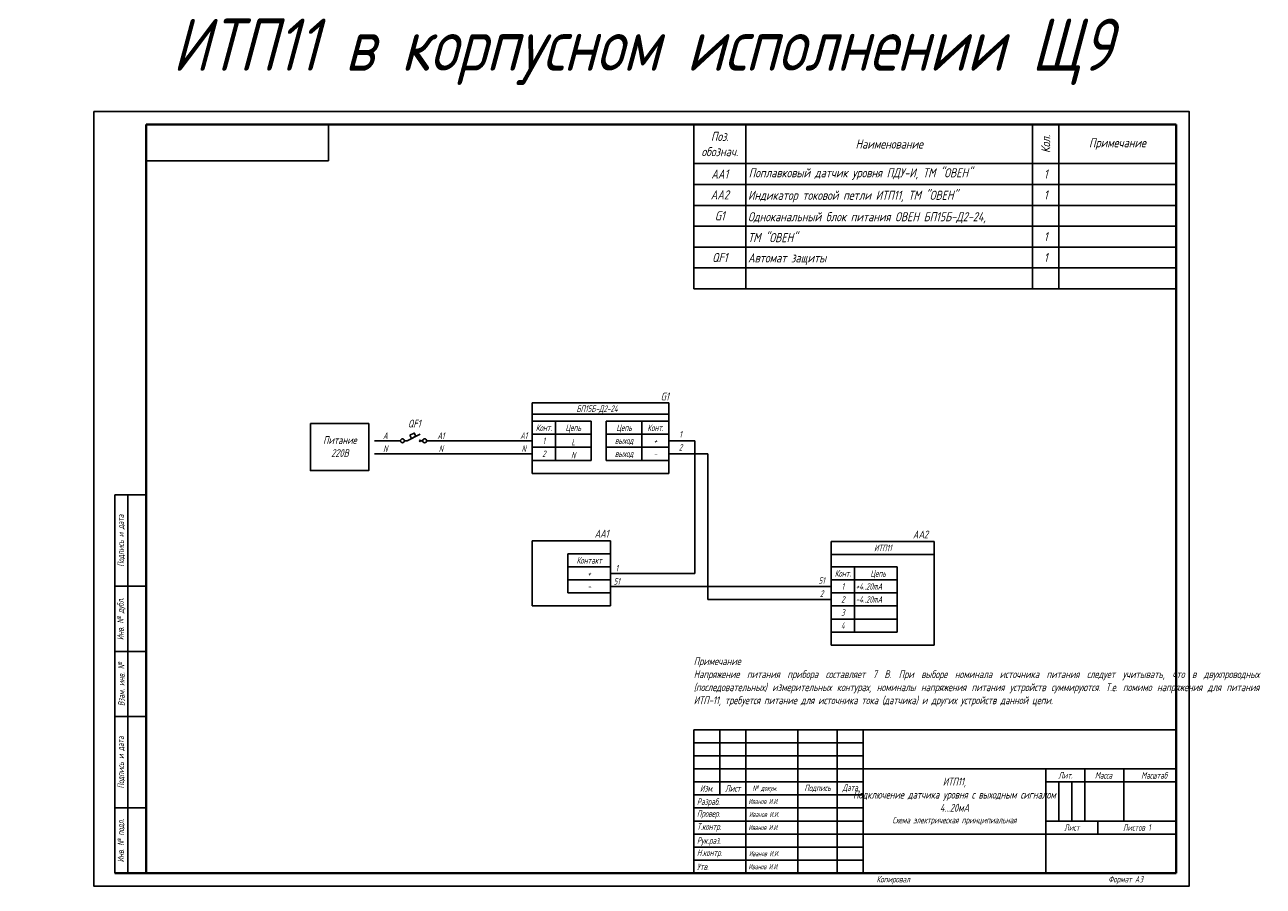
# Model space of a CAD drawing. Header units: millimetres. Extents: x 172 to 647, y 1024 to 1355.
import ezdxf
from ezdxf.enums import TextEntityAlignment as Align

# ---------------------------------------------------------------- set-up
doc = ezdxf.new("R2010")
doc.units = ezdxf.units.MM
doc.styles.add('gost2304', font='Gost.shx', dxfattribs={"width": 0.8, "oblique": 15, "height": 2.5})
doc.styles.add('ДЛЯ текста', font='Gost.shx', dxfattribs={"oblique": 15, "height": 3.5})

msp = doc.modelspace()

# ---------------------------------------------------------------- linework, layer by layer
at = {"color": 0}
for p, q in [((198.69, 1024.45), (198.69, 1321.45)), ((198.69, 1024.45), (198.69, 1321.45)), ((288.69, 1302.45), (288.69, 1316.45)), ((288.69, 1302.45), (288.69, 1316.45)), ((218.69, 1302.45), (288.69, 1302.45)), ((218.69, 1302.45), (288.69, 1302.45)), ((218.69, 1302.45), (288.69, 1302.45)), ((218.69, 1302.45), (288.69, 1302.45)), ((369.71, 1202.7), (374.71, 1202.7)), ((414.8, 1202.7), (409.8, 1202.7)), ((318.76, 1195.2), (323.76, 1197.7)), ((369.71, 1197.7), (374.71, 1197.7)), ((414.8, 1197.7), (409.8, 1197.7)), ((317.76, 1195.2), (318.76, 1195.2)), ((323.37, 1195.59), (324.15, 1194.81)), ((323.37, 1194.81), (324.15, 1195.59)), ((324.76, 1195.2), (323.76, 1195.2)), ((206.69, 1174.45), (206.69, 1029.45)), ((206.69, 1174.45), (218.69, 1174.45)), ((211.69, 1174.45), (211.69, 1029.45)), ((484.37, 1146.87), (489.37, 1146.87)), ((484.37, 1141.87), (489.37, 1141.87)), ((206.69, 1139.45), (218.69, 1139.45)), ((484.37, 1136.87), (489.37, 1136.87)), ((206.69, 1114.45), (218.69, 1114.45)), ((206.69, 1089.45), (218.69, 1089.45)), ((428.69, 1084.45), (428.69, 1029.45)), ((428.69, 1084.45), (613.69, 1084.45)), ((428.69, 1084.45), (428.69, 1029.45)), ((438.69, 1084.45), (438.69, 1059.45)), ((438.69, 1084.45), (438.69, 1059.45)), ((448.69, 1084.45), (448.69, 1029.45)), ((468.69, 1084.45), (468.69, 1029.45)), ((483.69, 1084.45), (483.69, 1029.45)), ((493.69, 1084.45), (493.69, 1029.45)), ((428.69, 1079.45), (493.69, 1079.45)), ((428.69, 1074.45), (493.69, 1074.45)), ((428.69, 1069.45), (493.69, 1069.45)), ((493.69, 1069.45), (613.69, 1069.45)), ((563.69, 1069.45), (563.69, 1029.45)), ((578.69, 1069.45), (578.69, 1049.45)), ((593.69, 1069.45), (593.69, 1049.45)), ((428.69, 1064.45), (493.69, 1064.45)), ((563.69, 1064.45), (613.69, 1064.45)), ((568.69, 1064.45), (568.69, 1049.45)), ((573.69, 1064.45), (573.69, 1049.45)), ((428.69, 1059.45), (493.69, 1059.45)), ((206.69, 1054.45), (218.69, 1054.45)), ((428.69, 1054.45), (493.69, 1054.45)), ((428.69, 1049.45), (493.69, 1049.45)), ((563.69, 1049.45), (613.69, 1049.45)), ((583.69, 1049.45), (583.69, 1044.45)), ((428.69, 1044.45), (493.69, 1044.45)), ((493.69, 1044.45), (613.69, 1044.45)), ((428.69, 1039.45), (493.69, 1039.45)), ((428.69, 1039.45), (493.69, 1039.45)), ((428.69, 1034.45), (493.69, 1034.45)), ((428.69, 1034.45), (493.69, 1034.45)), ((428.69, 1029.45), (613.69, 1029.45)), ((428.69, 1029.45), (613.69, 1029.45))]:
    msp.add_line(p, q, dxfattribs=at)
at = {"color": 0, "lineweight": 40}
for p, q in [((218.69, 1316.45), (218.69, 1029.45)), ((613.69, 1316.45), (218.69, 1316.45)), ((218.69, 1316.45), (218.69, 1029.45)), ((613.69, 1316.45), (613.69, 1029.45)), ((613.69, 1029.45), (206.69, 1029.45))]:
    msp.add_line(p, q, dxfattribs=at)
at = {"color": 0, "ltscale": 100}
for p, q in [((434.69, 1316.45), (428.69, 1316.45)), ((440.69, 1316.45), (434.69, 1316.45)), ((448.69, 1316.45), (440.69, 1316.45)), ((518.69, 1316.45), (448.69, 1316.45)), ((558.69, 1316.45), (448.69, 1316.45)), ((581.69, 1316.45), (518.69, 1316.45)), ((568.69, 1316.45), (558.69, 1316.45)), ((558.69, 1316.45), (558.69, 1253.45)), ((613.69, 1316.45), (568.69, 1316.45)), ((568.69, 1316.45), (568.69, 1253.45)), ((591.69, 1316.45), (581.69, 1316.45)), ((613.69, 1316.45), (591.69, 1316.45)), ((613.69, 1316.45), (613.69, 1301.45)), ((366.74, 1202.7), (366.74, 1209.8)), ((366.74, 1209.8), (419.17, 1209.8)), ((419.17, 1209.8), (419.17, 1202.7)), ((389.32, 1202.7), (389.32, 1187.7)), ((316.26, 1195.2), (306.26, 1195.2)), ((481.4, 1146.87), (481.4, 1156.58)), ((520.91, 1156.58), (481.4, 1156.58))]:
    msp.add_line(p, q, dxfattribs=at)
at = {"color": 7}
for p, q in [((428.69, 1253.45), (428.69, 1316.45)), ((428.69, 1316.45), (613.69, 1316.45)), ((448.69, 1253.45), (448.69, 1316.45)), ((428.69, 1301.45), (613.69, 1301.45)), ((428.69, 1293.45), (613.69, 1293.45)), ((428.69, 1285.45), (613.69, 1285.45)), ((428.69, 1277.45), (613.69, 1277.45)), ((428.69, 1269.45), (613.69, 1269.45)), ((428.69, 1269.45), (613.69, 1269.45)), ((428.69, 1261.45), (613.69, 1261.45)), ((428.69, 1261.45), (613.69, 1261.45)), ((428.69, 1253.45), (613.69, 1253.45)), ((428.69, 1253.45), (613.69, 1253.45)), ((428.69, 1084.45), (613.69, 1084.45))]:
    msp.add_line(p, q, dxfattribs=at)
at = {"color": 0, "ltscale": 0.05}
for p, q in [((419.17, 1205.45), (366.74, 1205.45)), ((389.32, 1202.7), (375.71, 1202.7)), ((395.19, 1202.7), (408.8, 1202.7)), ((395.19, 1187.7), (395.19, 1202.7)), ((375.71, 1197.7), (389.32, 1197.7)), ((408.8, 1197.7), (395.19, 1197.7)), ((375.71, 1192.7), (389.32, 1192.7)), ((408.8, 1192.7), (395.19, 1192.7)), ((375.71, 1187.7), (389.32, 1187.7)), ((375.71, 1187.7), (389.32, 1187.7)), ((408.8, 1187.7), (395.19, 1187.7)), ((408.8, 1187.7), (395.19, 1187.7)), ((380.48, 1151.87), (396.74, 1151.87)), ((380.48, 1136.87), (380.48, 1151.87)), ((520.91, 1151.61), (481.4, 1151.61)), ((396.74, 1146.87), (380.48, 1146.87)), ((506.72, 1146.87), (490.37, 1146.87)), ((396.74, 1141.87), (380.48, 1141.87)), ((490.37, 1141.87), (506.72, 1141.87)), ((490.37, 1141.87), (506.72, 1141.87)), ((490.37, 1141.87), (506.72, 1141.87)), ((396.74, 1136.87), (380.48, 1136.87)), ((396.74, 1136.87), (380.48, 1136.87)), ((490.37, 1136.87), (506.72, 1136.87)), ((490.37, 1136.87), (506.72, 1136.87)), ((490.37, 1131.87), (506.72, 1131.87)), ((490.37, 1126.87), (506.72, 1126.87)), ((490.37, 1126.87), (506.72, 1126.87)), ((490.37, 1126.87), (506.72, 1126.87)), ((490.37, 1121.87), (506.72, 1121.87))]:
    msp.add_line(p, q, dxfattribs=at)
for p, q in [((366.74, 1195.2), (326.26, 1195.2)), ((419.17, 1195.2), (429.17, 1195.2)), ((429.17, 1195.2), (429.17, 1144.37)), ((366.74, 1190.2), (306.26, 1190.2)), ((366.74, 1187.7), (366.74, 1182.7)), ((419.17, 1190.2), (434.17, 1190.2)), ((419.17, 1182.7), (419.17, 1187.7)), ((434.17, 1190.2), (434.17, 1134.37)), ((366.74, 1182.7), (419.17, 1182.7)), ((396.74, 1156.87), (366.74, 1156.87)), ((366.74, 1156.87), (366.74, 1136.87)), ((396.74, 1151.87), (396.74, 1156.87)), ((520.91, 1156.58), (520.91, 1116.87)), ((396.74, 1151.87), (396.74, 1146.87)), ((396.74, 1146.87), (396.74, 1141.87)), ((506.72, 1146.87), (506.72, 1121.87)), ((396.74, 1144.37), (429.17, 1144.37)), ((396.74, 1141.87), (396.74, 1136.87)), ((366.74, 1136.87), (366.74, 1131.87)), ((407.04, 1139.37), (396.74, 1139.37)), ((396.74, 1131.87), (396.74, 1136.87)), ((407.04, 1139.37), (481.4, 1139.37)), ((366.74, 1131.87), (396.74, 1131.87)), ((481.4, 1134.37), (434.17, 1134.37)), ((481.4, 1126.87), (481.4, 1121.87)), ((481.4, 1121.87), (481.4, 1116.87)), ((520.91, 1116.87), (481.4, 1116.87))]:
    msp.add_line(p, q)
at = {"color": 0}
msp.add_lwpolyline([(198.69, 1321.45), (618.69, 1321.45), (618.69, 1024.45), (198.69, 1024.45)], close=True, dxfattribs=at)
at = {"color": 0, "ltscale": 100}
msp.add_lwpolyline([(281.71, 1201.81), (304.1, 1201.81), (304.1, 1183.76), (281.71, 1183.76)], close=True, dxfattribs=at)
at = {"color": 0, "ltscale": 0.05}
for points in [[(366.74, 1197.7), (375.71, 1197.7), (375.71, 1202.7), (366.74, 1202.7)], [(419.17, 1197.7), (408.8, 1197.7), (408.8, 1202.7), (419.17, 1202.7)], [(366.74, 1192.7), (375.71, 1192.7), (375.71, 1197.7), (366.74, 1197.7)], [(419.17, 1192.7), (408.8, 1192.7), (408.8, 1197.7), (419.17, 1197.7)], [(366.74, 1187.7), (375.71, 1187.7), (375.71, 1192.7), (366.74, 1192.7)], [(419.17, 1187.7), (408.8, 1187.7), (408.8, 1192.7), (419.17, 1192.7)], [(481.4, 1141.87), (490.37, 1141.87), (490.37, 1146.87), (481.4, 1146.87)], [(481.4, 1136.87), (490.37, 1136.87), (490.37, 1141.87), (481.4, 1141.87)], [(481.4, 1131.87), (490.37, 1131.87), (490.37, 1136.87), (481.4, 1136.87)], [(481.4, 1126.87), (490.37, 1126.87), (490.37, 1131.87), (481.4, 1131.87)], [(481.4, 1121.87), (490.37, 1121.87), (490.37, 1126.87), (481.4, 1126.87)]]:
    msp.add_lwpolyline(points, close=True, dxfattribs=at)
at = {"color": 0, "ltscale": 0.008}
msp.add_lwpolyline([(319.84, 1197.33), (321.54, 1198.18), (322.17, 1196.91), (320.48, 1196.06)], close=True, dxfattribs=at)
at = {"color": 0}
for centre in [(317.01, 1195.2), (325.51, 1195.2)]:
    msp.add_circle(centre, 0.75, dxfattribs=at)

# ---------------------------------------------------------------- texts
at = {"color": 0, "style": 'gost2304', "oblique": 15, "width": 0.8}
for s, p in [('БП15Б-Д2-24', (391.64, 1207.51)), ('A', (310.43, 1197.16)), ('A1', (331.76, 1197.16)), ('A1', (363.51, 1197.16)), ('Конт.', (371.23, 1200.2)), ('Цепь', (382.51, 1200.2)), ('Цепь', (402, 1200.2)), ('Конт.', (413.99, 1200.2)), ('N', (310.43, 1192.16)), ('N', (331.76, 1192.16)), ('N', (363.51, 1192.16)), ('1', (371.23, 1195.2)), ('L', (382.51, 1194.7)), ('выход', (402, 1195.27)), ('+', (413.99, 1195.2)), ('2', (371.23, 1190.2)), ('N', (382.51, 1189.7)), ('выход', (402, 1190.27)), ('-', (413.99, 1190.2)), ('ИТП11', (501.25, 1154.11)), ('1', (399.19, 1146.33)), ('1', (399.19, 1146.33)), ('1', (399.19, 1146.33)), ('Конт.', (485.89, 1144.37)), ('Цепь', (499.44, 1144.37)), ('51', (399.19, 1141.33)), ('51', (477.77, 1141.61)), ('1', (485.89, 1139.37)), ('2', (477.77, 1136.61)), ('2', (485.89, 1134.37)), ('3', (485.89, 1129.37)), ('4', (485.89, 1124.37))]:
    msp.add_text(s, height=2.5, dxfattribs=at).set_placement(p, align=Align.MIDDLE_CENTER)
for s, p in [('+4..20mA', (490.84, 1139.37)), ('-4..20mA', (490.84, 1134.37))]:
    msp.add_text(s, height=2.5, dxfattribs=at).set_placement(p, align=Align.MIDDLE_LEFT)
at = {"color": 7, "linetype": 'Continuous'}
for s, insert, char_height, width, attachment_point, style in [('{\\C256;ИТП11 в корпусном исполнении Щ9}', (409, 1344.31), 20, 591.4747, 5, 'ДЛЯ текста'), ('\\A1;Поз.\\Pобознач.', (438.69, 1308.95), 3.5, 20, 5, 'ДЛЯ текста'), ('\\A1;Наименование', (503.69, 1308.95), 3.5, 110, 5, 'ДЛЯ текста'), ('\\A1;Примечание', (591.19, 1308.95), 3.5, 45, 5, 'ДЛЯ текста'), ('\\A1;AA1', (438.69, 1297.45), 3.5, 20, 5, 'ДЛЯ текста'), ('\\A1;1', (563.69, 1297.45), 3.5, 10, 5, 'ДЛЯ текста'), ('\\A1;AA2', (438.69, 1289.45), 3.5, 20, 5, 'ДЛЯ текста'), ('{\\C0;Индикатор токовой петли ИТП11, ТМ "ОВЕН"}', (449.52, 1288.83), 3.5, 109.1744, 4, 'ДЛЯ текста'), ('\\A1;1', (563.69, 1289.45), 3.5, 10, 5, 'ДЛЯ текста'), ('\\A1;1', (563.69, 1289.45), 3.5, 10, 5, 'ДЛЯ текста'), ('\\A1;G1', (438.69, 1281.45), 3.5, 20, 5, 'ДЛЯ текста'), ('\\A1;1', (563.69, 1273.45), 3.5, 10, 5, 'ДЛЯ текста'), ('\\A1;QF1', (438.69, 1265.45), 3.5, 20, 5, 'ДЛЯ текста'), ('{\\C0;Автомат защиты}', (449.52, 1264.83), 3.5, 109.1744, 4, 'ДЛЯ текста'), ('\\A1;1', (563.69, 1265.45), 3.5, 10, 5, 'ДЛЯ текста'), ('\\A1;1', (563.69, 1265.45), 3.5, 10, 5, 'ДЛЯ текста'), ('\\A1;Контакт', (388.61, 1149.37), 2.5, 16.2595, 5, 'gost2304'), ('\\A1;+', (388.61, 1144.37), 2.5, 16.2595, 5, 'gost2304'), ('\\A1;-', (388.61, 1139.37), 2.5, 16.2595, 5, 'gost2304')]:
    msp.add_mtext(s, dxfattribs=dict(at, insert=insert, char_height=char_height, width=width, attachment_point=attachment_point, style=style))
at = {"color": 7, "linetype": 'Continuous', "insert": (563.69, 1308.95), "char_height": 3.5, "width": 15, "attachment_point": 5, "rotation": 90, "style": 'ДЛЯ текста'}
msp.add_mtext('\\A1;Кол.', dxfattribs=at)
at = {"color": 7, "linetype": 'Continuous', "char_height": 3.5, "style": 'ДЛЯ текста'}
for s, insert, width, attachment_point, line_spacing_factor in [('\\pxql;{\\C0;Поплавковый датчик уровня ПДУ-И, ТМ "ОВЕН"}', (504.24, 1297.45), 108.8964, 5, 1.371429), ('{\\C0;Одноканальный блок питания ОВЕН БП15Б-Д2-24,\\PТМ "ОВЕН"}', (449.52, 1277.08), 109.1744, 4, 1.37)]:
    msp.add_mtext(s, dxfattribs=dict(at, insert=insert, width=width, attachment_point=attachment_point, line_spacing_factor=line_spacing_factor))
at = {"color": 0, "style": 'gost2304'}
for s, insert, char_height, width, attachment_point in [('\\A1;Питание\\P220В', (293, 1192.98), 3, 39.9795, 5), ('1', (423.65, 1197.7), 2.5, 8.9641, 5), ('2', (423.65, 1192.7), 2.5, 8.9641, 5), ('\\pxql;{\\H1.2x;\\C256;Примечание\\P\\pqj;Напряжение питания прибора составляет 7 В. При выборе номинала источника питания следует учитывать, что в двухпроводных (последовательных) измерительных контурах, номиналы напряжения питания устройств суммируются. Т.е. помимо напряжения для питания ИТП-11, требуется питание для источника тока (датчика) и других устройств данной цепи.^I^I^I^I^I^I^I^I^I^I^I^I^I^I^I^I            }', (518.35, 1102.81), 2.5, 179.3085, 5), ('{\\H1.2x;\\C256;ИТП11,\\PПодключение датчика уровня с выходным сигналом 4...20мА\\P\\H0.83333x;Схема электрическая принципиальная}', (528.69, 1056.95), 2.5, 70, 5), ('\\pi4.8281;Лит.', (563.69, 1066.95), 2.5, 15, 4), ('\\pi3.8575;Масса ', (578.69, 1066.95), 2.5, 15, 4), ('\\pi4.2529;Масштаб', (603.15, 1066.95), 2.5, 18.918, 5), ('Изм.', (433.69, 1061.95), 2.5, 10, 5), ('Лист', (443.69, 1061.95), 2.5, 10, 5), ('{\\H0.83333x;№ докум}.', (456.02, 1061.95), 2.5, 20, 5), ('Подпись', (476.19, 1061.95), 2.5, 15, 5), ('Дата', (488.69, 1061.95), 2.5, 10, 5), (' Разраб.', (428.69, 1056.51), 2.5, 20, 4), ('Иванов И.И.', (449.69, 1056.95), 2, 25.4383, 4), (' Провер.', (428.69, 1051.95), 2.5, 20, 4), (' Т.контр.', (428.69, 1046.95), 2.5, 20, 4), ('Иванов И.И.', (449.69, 1046.95), 2, 20.2097, 4), ('{\\Q10;Лист  }', (573.77, 1046.95), 2.5, 20, 5), ('{\\Q10;Листов 1}', (598.69, 1046.95), 2.5, 30, 5), (' Рук.раз.', (428.69, 1041.6), 2.5, 20, 4), (' Н.контр.', (428.69, 1036.95), 2.5, 20, 4), ('Иванов И.И.', (449.9, 1036.95), 2, 20, 4), (' Утв.', (428.69, 1031.89), 2.5, 20, 4)]:
    msp.add_mtext(s, dxfattribs=dict(at, insert=insert, char_height=char_height, width=width, attachment_point=attachment_point))
at = {"color": 0, "char_height": 2.5, "attachment_point": 5, "rotation": 90, "style": 'gost2304'}
for s, insert, width in [('{\\Q10;Подпись и дата}', (209.19, 1156.95), 35), ('{\\Q10;Инв. № дубл.}', (209.19, 1126.95), 25), ('{\\Q10;Взам. инв. №}', (209.19, 1101.95), 25), ('{\\Q10;Подпись и дата}', (209.19, 1071.95), 35), ('\\pt24;{\\Q10;Инв. № подл.}', (209.19, 1041.95), 25)]:
    msp.add_mtext(s, dxfattribs=dict(at, insert=insert, width=width))
at = {"color": 0, "char_height": 2, "attachment_point": 4, "line_spacing_factor": 0.48, "style": 'gost2304'}
for insert, width in [((449.9, 1051.95), 20), ((449.69, 1031.95), 15.6055)]:
    msp.add_mtext('Иванов И.И.', dxfattribs=dict(at, insert=insert, width=width))
at = {"color": 0, "lineweight": 15, "char_height": 2.5, "width": 23.5385, "attachment_point": 1, "style": 'gost2304'}
for s, insert in [('Копировал', (498.81, 1028.38)), ('Формат A3', (587.69, 1028.38))]:
    msp.add_mtext(s, dxfattribs=dict(at, insert=insert))
at = {"color": 0, "style": 'gost2304', "oblique": 15, "width": 0.8, "flags": 8}
for tag, p in [('G1', (417.6, 1210.69)), ('QF1', (321.54, 1200.28)), ('AA1', (393.39, 1158.1)), ('AA2', (515.67, 1157.8))]:
    msp.add_attdef(tag, text='QF1', height=3, dxfattribs=at).set_placement(p, align=Align.CENTER)

doc.saveas('drawing.dxf')
